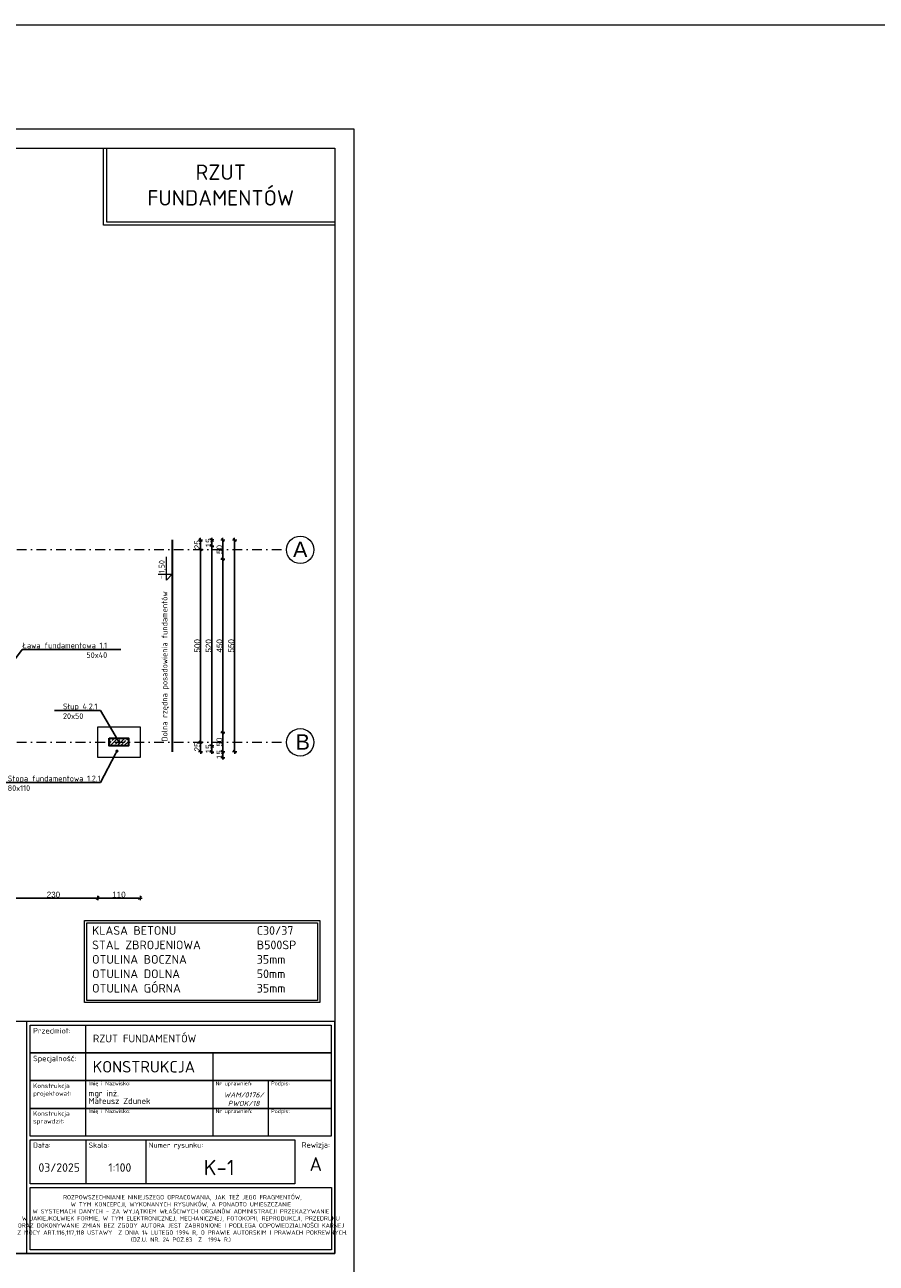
# Model space of a CAD drawing. Header units: millimetres. Extents: x -81893328 to 44149, y -26843406 to 95443303.
# Tile 100 of 100: x 29857 to 32068, y 10066 to 13281. Entities that reach past the tile are written whole.
import ezdxf
from ezdxf import colors
from ezdxf.entities.mleader import LeaderData, LeaderLine
from ezdxf.enums import TextEntityAlignment as Align
from ezdxf.math import Vec2, Vec3

# ---------------------------------------------------------------- set-up
doc = ezdxf.new("R2010")
doc.units = ezdxf.units.MM
doc.linetypes.add('DASHDOTX2', pattern=[50.8, 25.4, -12.7, 0, -12.7])
for name, color, linetype, lineweight in [('A- osie', 2, 'DASHDOTX2', 5), ('aRMZ - cienka', 84, 'Continuous', 13), ('aRMZ - gruba', 92, 'Continuous', 30), ('aRMZ - kreskowanie', 43, 'Continuous', 5), ('aRMZ - opisy', 7, 'Continuous', 5), ('aRMZ - osie', 2, 'DASHDOTX2', 5), ('aRMZ - tabelka i ramka', 63, 'Continuous', 13), ('aRMZ - wymiarowanie', 4, 'Continuous', 13), ('aRMZ - ściany', 20, 'Continuous', 30), ('kRMZ - elementy żelbetowe opisy', 110, 'Continuous', 5), ('kRMZ - słupy żelbetowe', 30, 'Continuous', 30), ('kRMZ - słupy żelbetowe opisy', 30, 'Continuous', 5)]:
    doc.layers.add(name, color=color, linetype=linetype, lineweight=lineweight)
doc.styles.add('1-100 2', font='arial.ttf', dxfattribs={"height": 15})
doc.styles.add('1-100 RM', font='isocpeur.ttf', dxfattribs={"height": 20})
doc.styles.add('1-100 RM wymiar', font='isocpeur.ttf', dxfattribs={"height": 15})
doc.styles.get("Standard").update_dxf_attribs({"font": 'arial.ttf'})
doc.dimstyles.new('1-100', dxfattribs={"dimtxt": 15, "dimasz": 2.5, "dimexe": 1.25, "dimexo": 0.625, "dimgap": 1, "dimtad": 1, "dimdec": 0, "dimtxsty": '1-100 2', "dimblk": 'ZNACZKI', "dimcen": 2, "dimdle": 5, "dimse1": 1, "dimse2": 1, "dimclrd": 7, "dimclrt": 7, "dimadec": 0, "dimazin": 0, "dimtfac": 1, "dimtdec": 0, "dimtix": 1, "dimtmove": 1, "dimatfit": 3, "dimldrblk": 'ZNACZKI', "dimfxl": 1, "dimarcsym": 0})

# ---------------------------------------------------------------- blocks, each defined once
blk = doc.blocks.new('_Dot')
at = {"color": 0, "linetype": 'ByBlock', "lineweight": -2}
blk.add_line((-0.5, 0), (-1, 0), dxfattribs=at)
at = {"color": 0, "linetype": 'ByBlock', "const_width": 0.5}
blk.add_lwpolyline([(-0.25, 0, 1), (0.25, 0, 1)], format="xyb", close=True, dxfattribs=at)
blk = doc.blocks.new('*U43')
at = {"color": 0, "lineweight": 5}
blk.add_lwpolyline([(0, 37), (0, 0), (-15, 15), (45, 15)], dxfattribs=at)
at = {"color": 0, "style": '1-100 RM wymiar'}
blk.add_attdef('symbol', text='', height=15, dxfattribs=at).set_placement((-7.5, 29.5), align=Align.MIDDLE_CENTER)
blk.add_attdef('wartość', text='', height=15, dxfattribs=at).set_placement((2.4, 27.5), align=Align.MIDDLE_LEFT)
blk = doc.blocks.new('ZNACZKI')
for p, q in [((1.5, 1.5), (-1.5, -1.5)), ((0, 2.1), (0, -2.1)), ((-2.1, 0), (2.1, 0))]:
    blk.add_line(p, q)
blk = doc.blocks.new('*D61')
at = {"layer": 'aRMZ - wymiarowanie', "color": 7, "lineweight": -2, "ltscale": 2, "transparency": 16777216}
blk.add_line((30313.6, 11396.5), (30313.6, 11416.5), dxfattribs=at)
at = {"layer": 'Defpoints', "color": 0, "ltscale": 2, "transparency": 16777216}
for p in [(29816.4, 11419), (30313.6, 11419), (29816.4, 11394)]:
    blk.add_point(p, dxfattribs=at)
at = {"layer": 'aRMZ - wymiarowanie', "color": 7, "lineweight": -2, "ltscale": 2, "transparency": 16777216, "xscale": 2.5, "yscale": 2.5, "zscale": 2.5}
for p, rotation in [((30313.6, 11419), 90), ((30313.6, 11394), 270)]:
    blk.add_blockref('ZNACZKI', p, dxfattribs=dict(at, rotation=rotation))
at = {"layer": 'aRMZ - wymiarowanie', "color": 7, "ltscale": 2, "transparency": 16777216, "insert": (30305, 11406.5), "char_height": 15, "attachment_point": 5, "rotation": 90, "style": '1-100 2'}
blk.add_mtext('25', dxfattribs=at)
blk = doc.blocks.new('*D62')
at = {"layer": 'aRMZ - wymiarowanie', "color": 7, "lineweight": -2, "ltscale": 2, "transparency": 16777216}
blk.add_line((30313.6, 11421.5), (30313.6, 11916.5), dxfattribs=at)
at = {"layer": 'Defpoints', "color": 0, "ltscale": 2, "transparency": 16777216}
for p in [(29816.4, 11919), (30313.6, 11919), (29816.4, 11419)]:
    blk.add_point(p, dxfattribs=at)
at = {"layer": 'aRMZ - wymiarowanie', "color": 7, "lineweight": -2, "ltscale": 2, "transparency": 16777216, "xscale": 2.5, "yscale": 2.5, "zscale": 2.5}
for p, rotation in [((30313.6, 11919), 90), ((30313.6, 11419), 270)]:
    blk.add_blockref('ZNACZKI', p, dxfattribs=dict(at, rotation=rotation))
at = {"layer": 'aRMZ - wymiarowanie', "color": 7, "ltscale": 2, "transparency": 16777216, "insert": (30305, 11669), "char_height": 15, "attachment_point": 5, "rotation": 90, "style": '1-100 2'}
blk.add_mtext('500', dxfattribs=at)
blk = doc.blocks.new('*D63')
at = {"layer": 'aRMZ - wymiarowanie', "color": 7, "lineweight": -2, "ltscale": 2, "transparency": 16777216}
blk.add_line((30313.6, 11921.5), (30313.6, 11941.5), dxfattribs=at)
at = {"layer": 'Defpoints', "color": 0, "ltscale": 2, "transparency": 16777216}
for p in [(29816.4, 11944), (30313.6, 11944), (29816.4, 11919)]:
    blk.add_point(p, dxfattribs=at)
at = {"layer": 'aRMZ - wymiarowanie', "color": 7, "lineweight": -2, "ltscale": 2, "transparency": 16777216, "xscale": 2.5, "yscale": 2.5, "zscale": 2.5}
for p, rotation in [((30313.6, 11944), 90), ((30313.6, 11919), 270)]:
    blk.add_blockref('ZNACZKI', p, dxfattribs=dict(at, rotation=rotation))
at = {"layer": 'aRMZ - wymiarowanie', "color": 7, "ltscale": 2, "transparency": 16777216, "insert": (30305, 11931.5), "char_height": 15, "attachment_point": 5, "rotation": 90, "style": '1-100 2'}
blk.add_mtext('25', dxfattribs=at)
blk = doc.blocks.new('*D64')
at = {"layer": 'aRMZ - wymiarowanie', "color": 7, "lineweight": -2, "ltscale": 2, "transparency": 16777216}
for p, q in [((30343, 11946.5), (30343, 11949)), ((30343, 11944), (30343, 11929)), ((30343, 11926.5), (30343, 11924))]:
    blk.add_line(p, q, dxfattribs=at)
at = {"layer": 'Defpoints', "color": 0, "ltscale": 2, "transparency": 16777216}
for p in [(29816.4, 11944), (29801.4, 11929), (30343, 11929)]:
    blk.add_point(p, dxfattribs=at)
at = {"layer": 'aRMZ - wymiarowanie', "color": 7, "lineweight": -2, "ltscale": 2, "transparency": 16777216, "xscale": 2.5, "yscale": 2.5, "zscale": 2.5}
for p, rotation in [((30343, 11944), 270), ((30343, 11929), 90)]:
    blk.add_blockref('ZNACZKI', p, dxfattribs=dict(at, rotation=rotation))
at = {"layer": 'aRMZ - wymiarowanie', "color": 7, "ltscale": 2, "transparency": 16777216, "insert": (30334.4, 11936.5), "char_height": 15, "attachment_point": 5, "rotation": 90, "style": '1-100 2'}
blk.add_mtext('15', dxfattribs=at)
blk = doc.blocks.new('*D65')
at = {"layer": 'aRMZ - wymiarowanie', "color": 7, "lineweight": -2, "ltscale": 2, "transparency": 16777216}
blk.add_line((30343, 11926.5), (30343, 11411.5), dxfattribs=at)
at = {"layer": 'Defpoints', "color": 0, "ltscale": 2, "transparency": 16777216}
for p in [(29801.4, 11929), (29801.4, 11409), (30343, 11409)]:
    blk.add_point(p, dxfattribs=at)
at = {"layer": 'aRMZ - wymiarowanie', "color": 7, "lineweight": -2, "ltscale": 2, "transparency": 16777216, "xscale": 2.5, "yscale": 2.5, "zscale": 2.5}
for p, rotation in [((30343, 11929), 90), ((30343, 11409), 270)]:
    blk.add_blockref('ZNACZKI', p, dxfattribs=dict(at, rotation=rotation))
at = {"layer": 'aRMZ - wymiarowanie', "color": 7, "ltscale": 2, "transparency": 16777216, "insert": (30334.4, 11669), "char_height": 15, "attachment_point": 5, "rotation": 90, "style": '1-100 2'}
blk.add_mtext('520', dxfattribs=at)
blk = doc.blocks.new('*D66')
at = {"layer": 'aRMZ - wymiarowanie', "color": 7, "lineweight": -2, "ltscale": 2, "transparency": 16777216}
for p, q in [((30343, 11411.5), (30343, 11414)), ((30343, 11409), (30343, 11394)), ((30343, 11391.5), (30343, 11389))]:
    blk.add_line(p, q, dxfattribs=at)
at = {"layer": 'Defpoints', "color": 0, "ltscale": 2, "transparency": 16777216}
for p in [(29801.4, 11409), (29816.4, 11394), (30343, 11394)]:
    blk.add_point(p, dxfattribs=at)
at = {"layer": 'aRMZ - wymiarowanie', "color": 7, "lineweight": -2, "ltscale": 2, "transparency": 16777216, "xscale": 2.5, "yscale": 2.5, "zscale": 2.5}
for p, rotation in [((30343, 11409), 270), ((30343, 11394), 90)]:
    blk.add_blockref('ZNACZKI', p, dxfattribs=dict(at, rotation=rotation))
at = {"layer": 'aRMZ - wymiarowanie', "color": 7, "ltscale": 2, "transparency": 16777216, "insert": (30334.4, 11401.5), "char_height": 15, "attachment_point": 5, "rotation": 90, "style": '1-100 2'}
blk.add_mtext('15', dxfattribs=at)
blk = doc.blocks.new('*D67')
at = {"layer": 'aRMZ - wymiarowanie', "color": 7, "lineweight": -2, "ltscale": 2, "transparency": 16777216}
blk.add_line((30371.2, 11396.5), (30371.2, 11441.5), dxfattribs=at)
at = {"layer": 'Defpoints', "color": 0, "ltscale": 2, "transparency": 16777216}
for p in [(29766.4, 11444), (30371.2, 11444), (29816.4, 11394)]:
    blk.add_point(p, dxfattribs=at)
at = {"layer": 'aRMZ - wymiarowanie', "color": 7, "lineweight": -2, "ltscale": 2, "transparency": 16777216, "xscale": 2.5, "yscale": 2.5, "zscale": 2.5}
for p, rotation in [((30371.2, 11444), 90), ((30371.2, 11394), 270)]:
    blk.add_blockref('ZNACZKI', p, dxfattribs=dict(at, rotation=rotation))
at = {"layer": 'aRMZ - wymiarowanie', "color": 7, "ltscale": 2, "transparency": 16777216, "insert": (30362.5, 11419), "char_height": 15, "attachment_point": 5, "rotation": 90, "style": '1-100 2'}
blk.add_mtext('50', dxfattribs=at)
blk = doc.blocks.new('*D68')
at = {"layer": 'aRMZ - wymiarowanie', "color": 7, "lineweight": -2, "ltscale": 2, "transparency": 16777216}
blk.add_line((30371.2, 11446.5), (30371.2, 11891.5), dxfattribs=at)
at = {"layer": 'Defpoints', "color": 0, "ltscale": 2, "transparency": 16777216}
for p in [(29766.4, 11894), (30371.2, 11894), (29766.4, 11444)]:
    blk.add_point(p, dxfattribs=at)
at = {"layer": 'aRMZ - wymiarowanie', "color": 7, "lineweight": -2, "ltscale": 2, "transparency": 16777216, "xscale": 2.5, "yscale": 2.5, "zscale": 2.5}
for p, rotation in [((30371.2, 11894), 90), ((30371.2, 11444), 270)]:
    blk.add_blockref('ZNACZKI', p, dxfattribs=dict(at, rotation=rotation))
at = {"layer": 'aRMZ - wymiarowanie', "color": 7, "ltscale": 2, "transparency": 16777216, "insert": (30362.5, 11669), "char_height": 15, "attachment_point": 5, "rotation": 90, "style": '1-100 2'}
blk.add_mtext('450', dxfattribs=at)
blk = doc.blocks.new('*D69')
at = {"layer": 'aRMZ - wymiarowanie', "color": 7, "lineweight": -2, "ltscale": 2, "transparency": 16777216}
blk.add_line((30371.2, 11896.5), (30371.2, 11941.5), dxfattribs=at)
at = {"layer": 'Defpoints', "color": 0, "ltscale": 2, "transparency": 16777216}
for p in [(29816.4, 11944), (30371.2, 11944), (29766.4, 11894)]:
    blk.add_point(p, dxfattribs=at)
at = {"layer": 'aRMZ - wymiarowanie', "color": 7, "lineweight": -2, "ltscale": 2, "transparency": 16777216, "xscale": 2.5, "yscale": 2.5, "zscale": 2.5}
for p, rotation in [((30371.2, 11944), 90), ((30371.2, 11894), 270)]:
    blk.add_blockref('ZNACZKI', p, dxfattribs=dict(at, rotation=rotation))
at = {"layer": 'aRMZ - wymiarowanie', "color": 7, "ltscale": 2, "transparency": 16777216, "insert": (30362.5, 11919), "char_height": 15, "attachment_point": 5, "rotation": 90, "style": '1-100 2'}
blk.add_mtext('50', dxfattribs=at)
blk = doc.blocks.new('*D70')
at = {"layer": 'aRMZ - wymiarowanie', "color": 7, "lineweight": -2, "ltscale": 2, "transparency": 16777216}
blk.add_line((30401.9, 11941.5), (30401.9, 11396.5), dxfattribs=at)
at = {"layer": 'Defpoints', "color": 0, "ltscale": 2, "transparency": 16777216}
for p in [(29816.4, 11944), (29816.4, 11394), (30401.9, 11394)]:
    blk.add_point(p, dxfattribs=at)
at = {"layer": 'aRMZ - wymiarowanie', "color": 7, "lineweight": -2, "ltscale": 2, "transparency": 16777216, "xscale": 2.5, "yscale": 2.5, "zscale": 2.5}
for p, rotation in [((30401.9, 11944), 90), ((30401.9, 11394), 270)]:
    blk.add_blockref('ZNACZKI', p, dxfattribs=dict(at, rotation=rotation))
at = {"layer": 'aRMZ - wymiarowanie', "color": 7, "ltscale": 2, "transparency": 16777216, "insert": (30393.2, 11669), "char_height": 15, "attachment_point": 5, "rotation": 90, "style": '1-100 2'}
blk.add_mtext('550', dxfattribs=at)
blk = doc.blocks.new('*D165')
at = {"layer": 'aRMZ - wymiarowanie', "color": 7, "lineweight": -2, "ltscale": 2, "transparency": 16777216}
blk.add_line((29818.9, 11014.3), (30043.9, 11014.3), dxfattribs=at)
at = {"layer": 'Defpoints', "color": 0, "ltscale": 2, "transparency": 16777216}
for p in [(29816.4, 11394), (30046.4, 11379), (30046.4, 11014.3)]:
    blk.add_point(p, dxfattribs=at)
at = {"layer": 'aRMZ - wymiarowanie', "color": 7, "lineweight": -2, "ltscale": 2, "transparency": 16777216, "xscale": 2.5, "yscale": 2.5, "zscale": 2.5, "rotation": 180}
blk.add_blockref('ZNACZKI', (29816.4, 11014.3), dxfattribs=at)
at = {"layer": 'aRMZ - wymiarowanie', "color": 7, "lineweight": -2, "ltscale": 2, "transparency": 16777216, "xscale": 2.5, "yscale": 2.5, "zscale": 2.5}
blk.add_blockref('ZNACZKI', (30046.4, 11014.3), dxfattribs=at)
at = {"layer": 'aRMZ - wymiarowanie', "color": 7, "ltscale": 2, "transparency": 16777216, "insert": (29931.4, 11023), "char_height": 15, "attachment_point": 5, "style": '1-100 2'}
blk.add_mtext('230', dxfattribs=at)
blk = doc.blocks.new('*D166')
at = {"layer": 'aRMZ - wymiarowanie', "color": 7, "lineweight": -2, "ltscale": 2, "transparency": 16777216}
blk.add_line((30048.9, 11014.3), (30153.9, 11014.3), dxfattribs=at)
at = {"layer": 'Defpoints', "color": 0, "ltscale": 2, "transparency": 16777216}
for p in [(30046.4, 11379), (30156.4, 11379), (30156.4, 11014.3)]:
    blk.add_point(p, dxfattribs=at)
at = {"layer": 'aRMZ - wymiarowanie', "color": 7, "lineweight": -2, "ltscale": 2, "transparency": 16777216, "xscale": 2.5, "yscale": 2.5, "zscale": 2.5, "rotation": 180}
blk.add_blockref('ZNACZKI', (30046.4, 11014.3), dxfattribs=at)
at = {"layer": 'aRMZ - wymiarowanie', "color": 7, "lineweight": -2, "ltscale": 2, "transparency": 16777216, "xscale": 2.5, "yscale": 2.5, "zscale": 2.5}
blk.add_blockref('ZNACZKI', (30156.4, 11014.3), dxfattribs=at)
at = {"layer": 'aRMZ - wymiarowanie', "color": 7, "ltscale": 2, "transparency": 16777216, "insert": (30101.4, 11023), "char_height": 15, "attachment_point": 5, "style": '1-100 2'}
blk.add_mtext('110', dxfattribs=at)
blk = doc.blocks.new('*D167')
at = {"layer": 'aRMZ - wymiarowanie', "color": 7, "lineweight": -2, "ltscale": 2, "transparency": 16777216}
for p, q in [((30371.2, 11396.5), (30371.2, 11399)), ((30371.2, 11394), (30371.2, 11379)), ((30371.2, 11376.5), (30371.2, 11374))]:
    blk.add_line(p, q, dxfattribs=at)
at = {"layer": 'Defpoints', "color": 0, "ltscale": 2, "transparency": 16777216}
for p in [(29816.4, 11394), (30156.4, 11379), (30371.2, 11379)]:
    blk.add_point(p, dxfattribs=at)
at = {"layer": 'aRMZ - wymiarowanie', "color": 7, "lineweight": -2, "ltscale": 2, "transparency": 16777216, "xscale": 2.5, "yscale": 2.5, "zscale": 2.5}
for p, rotation in [((30371.2, 11394), 270), ((30371.2, 11379), 90)]:
    blk.add_blockref('ZNACZKI', p, dxfattribs=dict(at, rotation=rotation))
at = {"layer": 'aRMZ - wymiarowanie', "color": 7, "ltscale": 2, "transparency": 16777216, "insert": (30362.5, 11386.5), "char_height": 15, "attachment_point": 5, "rotation": 90, "style": '1-100 2'}
blk.add_mtext('15', dxfattribs=at)

msp = doc.modelspace()

# ---------------------------------------------------------------- hatches: boundary and pattern name
at = {"layer": 'aRMZ - kreskowanie'}
h = msp.add_hatch(dxfattribs=at)
h.set_pattern_fill('ANSI33', color=256, scale=2)
h.set_pattern_definition([(45, (2595, 0), (-8.980256, 8.980256), []), (45, (2603.98, 0), (-8.980256, 8.980256), [6.35, -3.175])])
h.paths.add_polyline_path([(30076.439, 11428.9761), (30126.439, 11428.9761), (30126.439, 11408.9761), (30076.439, 11408.9761)])

# ---------------------------------------------------------------- linework, layer by layer
at = {"layer": 'A- osie', "linetype": 'Continuous'}
for centre in [(30572.257, 11918.483), (30572.257, 11418.483)]:
    msp.add_circle(centre, 35.5167, dxfattribs=at)
at = {"layer": 'aRMZ - cienka'}
msp.add_lwpolyline([(30046.439, 11458.9818), (30156.439, 11458.9818), (30156.439, 11378.9818), (30046.439, 11378.9818)], close=True, dxfattribs=at)
at = {"layer": 'aRMZ - gruba'}
msp.add_lwpolyline([(30239.9904, 11943.9761), (30239.9904, 11393.9761)], dxfattribs=at)
at = {"layer": 'aRMZ - opisy'}
for points in [[(30012.2495, 10955.5237), (30622.8415, 10955.5237), (30622.8415, 10742.9786), (30012.2495, 10742.9786)], [(30017.8745, 10949.8987), (30617.2165, 10949.8987), (30617.2165, 10748.6036), (30017.8745, 10748.6036)]]:
    msp.add_lwpolyline(points, close=True, dxfattribs=at)
at = {"layer": 'aRMZ - osie'}
for p, q in [((27138.6771, 11918.9761), (30536.7437, 11918.9761)), ((27138.6771, 11418.9761), (30536.7437, 11418.9761))]:
    msp.add_line(p, q, dxfattribs=at)
at = {"layer": 'aRMZ - tabelka i ramka', "linetype": 'Continuous', "ltscale": 0.4}
for p, q in [((29861.7575, 10693.7224), (29861.7575, 10091.3224)), ((30015.3575, 10612.1224), (30015.3575, 10684.1224)), ((30015.3575, 10540.1224), (30015.3575, 10612.1224)), ((30345.3575, 10612.1224), (30345.3575, 10540.1224)), ((30015.3575, 10468.1224), (30015.3575, 10540.1224)), ((30345.3575, 10540.1224), (30345.3575, 10468.1224)), ((30489.3575, 10540.1224), (30489.3575, 10468.1224)), ((30015.3575, 10396.1224), (30015.3575, 10468.1224)), ((30345.3575, 10468.1224), (30345.3575, 10396.1224)), ((30489.3575, 10468.1224), (30489.3575, 10396.1224)), ((30015.3575, 10386.5224), (30015.3575, 10272.5224)), ((30171.3575, 10386.5224), (30171.3575, 10272.5224))]:
    msp.add_line(p, q, dxfattribs=at)
at = {"layer": 'aRMZ - tabelka i ramka', "color": 7, "true_color": 0xffffff}
msp.add_lwpolyline([(26511.7575, 13011.3224), (30711.7575, 13011.3224), (30711.7575, 10041.3224), (26511.7575, 10041.3224)], close=True, dxfattribs=at)
at = {"layer": 'aRMZ - tabelka i ramka'}
msp.add_lwpolyline([(26961.7575, 12961.3224), (30661.7575, 12961.3224), (30661.7575, 10091.3224), (26961.7575, 10091.3224)], close=True, dxfattribs=at)
for points in [[(30661.7575, 12761.3224), (30061.7575, 12761.3224), (30061.7575, 12961.3224)], [(30661.7575, 12769.3224), (30069.7575, 12769.3224), (30069.7575, 12961.3224)]]:
    msp.add_lwpolyline(points, dxfattribs=at)
at = {"layer": 'aRMZ - tabelka i ramka', "linetype": 'Continuous', "ltscale": 0.4}
for points in [[(30661.7575, 10091.3224), (30661.7575, 10693.7224), (29061.7575, 10693.7224), (29061.7575, 10091.3224)], [(29871.3575, 10684.1224), (30652.1575, 10684.1224), (30652.1575, 10612.1224), (29871.3575, 10612.1224)], [(29871.3575, 10612.1224), (30652.1575, 10612.1224), (30652.1575, 10540.1224), (29871.3575, 10540.1224)], [(29871.3575, 10540.1224), (30652.1575, 10540.1224), (30652.1575, 10468.1224), (29871.3575, 10468.1224)], [(29871.3575, 10468.1224), (30652.1575, 10468.1224), (30652.1575, 10396.1224), (29871.3575, 10396.1224)], [(29871.3575, 10386.5224), (30558.3575, 10386.5224), (30558.3575, 10272.5224), (29871.3575, 10272.5224)], [(29871.3575, 10262.9224), (30653.3575, 10262.9224), (30653.3575, 10100.9224), (29871.3575, 10100.9224)]]:
    msp.add_lwpolyline(points, close=True, dxfattribs=at)
at = {"layer": 'aRMZ - wymiarowanie', "color": 1, "ltscale": 2}
msp.add_lwpolyline([(19985.9645, 13281.4466), (44149.4888, 13281.4466), (44149.4888, -50421.9977), (19985.9645, -50421.9977)], close=True, dxfattribs=at)
at = {"layer": 'aRMZ - ściany'}
msp.add_line((30076.439, 11428.9818), (30076.439, 11408.9818), dxfattribs=at)
at = {"layer": 'kRMZ - słupy żelbetowe'}
msp.add_lwpolyline([(30076.439, 11428.9818), (30126.439, 11428.9818), (30126.439, 11408.9818), (30076.439, 11408.9818)], close=True, dxfattribs=at)

# ---------------------------------------------------------------- block references
at = {"layer": 'aRMZ - opisy', "rotation": 90}
msp.add_blockref('*U43', (30239.9904, 11854.8483), dxfattribs=at).add_auto_attribs({'symbol': '-', 'wartość': '1,50'})

# ---------------------------------------------------------------- texts
at = {"layer": 'A- osie', "linetype": 'Continuous', "char_height": 40, "width": 38.590363, "attachment_point": 1}
for s, insert in [('A', (30553.5901, 11939.3982)), ('B', (30560.1516, 11439.3982))]:
    msp.add_mtext(s, dxfattribs=dict(at, insert=insert))
at = {"layer": 'aRMZ - opisy', "insert": (30232.033, 11420.5609), "char_height": 15, "attachment_point": 7, "rotation": 90, "style": '1-100 RM wymiar'}
msp.add_mtext_dynamic_manual_height_columns('Dolna rzędna posadowienia fundamentów', width=426.657016, gutter_width=75, heights=[0], dxfattribs=at)
at = {"layer": 'aRMZ - opisy', "insert": (30009.3081, 10941.2324), "char_height": 22.5, "attachment_point": 1, "style": '1-100 RM'}
msp.add_mtext_dynamic_manual_height_columns('\\A1;\\pxi-3,l4,t4;KLASA BETONU^I^I^IC30/37\\PSTAL ZBROJENIOWA^I^IB500SP\\POTULINA BOCZNA^I^I^I35mm\\POTULINA DOLNA^I^I^I50mm\\POTULINA GÓRNA^I^I^I35mm', width=813.921833, gutter_width=18.75, heights=[193.945], dxfattribs=at)
at = {"layer": 'aRMZ - tabelka i ramka', "insert": (30365.7575, 12865.3224), "char_height": 40, "attachment_point": 5}
msp.add_mtext_dynamic_manual_height_columns('{\\fISOCPEUR|b0|i0|c238|p34;RZUT FUNDAMENTÓW}', width=496.750963, gutter_width=12.5, heights=[0], dxfattribs=at)
at = {"layer": 'aRMZ - tabelka i ramka', "linetype": 'Continuous', "ltscale": 0.4}
for s, width, gutter_width, heights, insert, char_height, attachment_point, style in [('Przedmiot:', 45.265876, 100, [0], (29878.5575, 10676.9224), 14.4, 1, '1-100 RM'), ('RZUT FUNDAMENTÓW', 818.291163, 1, [0], (30033.8714, 10649.4273), 20, 4, '1-100 RM wymiar'), ('Specjalność:', 45.265876, 100, [0], (29878.5575, 10604.9224), 14.4, 1, '1-100 RM'), ('Konstrukcja projektował:', 45.265876, 100, [0], (29878.5575, 10532.9224), 12, 1, '1-100 RM'), ('Imię i Nazwisko:', 192.891447, 100, [0], (30022.5575, 10537.9224), 10, 1, '1-100 RM'), ('\\pxsm0.75,;mgr inż.\\PMateusz Zdunek', 304.695567, 100, [0], (30022.5575, 10497.4224), 16, 4, '1-100 RM'), ('Nr uprawnień:', 130.148491, 100, [0], (30352.5575, 10537.9224), 10, 1, '1-100 RM'), ('Podpis:', 130.148491, 100, [0], (30496.5575, 10537.9224), 10, 1, '1-100 RM'), ('{\\fISOCPEUR|b0|i1|c238|p34;WAM/0176/\\PPWOK/18}', 148.535415, 100, [0], (30425.4925, 10492.1224), 13.2, 5, '1-100 RM'), ('Konstrukcja sprawdził:', 45.265876, 100, [0], (29878.5575, 10460.9224), 12, 1, '1-100 RM'), ('Imię i Nazwisko:', 198.212517, 100, [0], (30022.5575, 10465.9224), 10, 1, '1-100 RM'), ('Nr uprawnień:', 130.148491, 100, [0], (30352.5575, 10465.9224), 10, 1, '1-100 RM'), ('Podpis:', 130.148491, 100, [0], (30496.5575, 10465.9224), 10, 1, '1-100 RM'), ('Data:', 45.265876, 100, [0], (29878.5575, 10379.3224), 13.2, 1, '1-100 RM'), ('Skala:', 45.265876, 100, [0], (30022.5575, 10379.3224), 13.2, 1, '1-100 RM'), ('Numer rysunku:', 126.90554, 100, [0], (30178.5575, 10379.3224), 13.2, 1, '1-100 RM'), ('Rewizja:', 45.265876, 100, [0], (30612.5575, 10380.5224), 14.4, 2, '1-100 RM'), ('03/2025', 122.002562, 100, [22], (29946.3001, 10314.5224), 22, 5, '1-100 RM'), ('1:100', 122.002562, 100, [22], (30103.8645, 10314.5224), 22, 5, '1-100 RM'), ('K-1', 122.002562, 100, [22], (30361.7425, 10314.5224), 40, 5, '1-100 RM'), ('A', 45.265876, 100, [0], (30612.5575, 10323.5224), 36, 5, '1-100 RM')]:
    msp.add_mtext_dynamic_manual_height_columns(s, width=width, gutter_width=gutter_width, heights=heights, dxfattribs=dict(at, insert=insert, char_height=char_height, attachment_point=attachment_point, style=style))
at = {"layer": 'aRMZ - tabelka i ramka', "linetype": 'Continuous', "ltscale": 0.4, "style": '1-100 RM wymiar'}
for s, insert, char_height, width, attachment_point in [('KONSTRUKCJA', (30033.3575, 10576.1224), 30, 312, 4), (' ROZPOWSZECHNIANIE NINIEJSZEGO OPRACOWANIA, JAK TEŻ JEGO FRAGMENTÓW, \\PW TYM KONCEPCJI, WYKONANYCH RYSUNKÓW, A PONADTO UMIESZCZANIE \\PW SYSTEMACH DANYCH - ZA WYJĄTKIEM WŁAŚCIWYCH ORGANÓW ADMINISTRACJI PRZEKAZYWANIE W\\~JAKIEJKOLWIEK FORMIE, W TYM ELEKTRONICZNEJ, MECHANICZNEJ, FOTOKOPII, REPRODUKCJI, PRZEDRUKU ORAZ DOKONYWANIE ZMIAN BEZ ZGODY AUTORA JEST ZABRONIONE I PODLEGA ODPOWIEDZIALNOŚCI KARNEJ\\P Z MOCY ART.116,117,118 USTAWY  Z DNIA 14 LUTEGO 1994 R, O PRAWIE AUTORSKIM I PRAWACH POKREWNYCH. (DZ.U. NR. 24 POZ.83  Z  1994 R.)', (30262.3575, 10181.9224), 11, 782, 5)]:
    msp.add_mtext(s, dxfattribs=dict(at, insert=insert, char_height=char_height, width=width, attachment_point=attachment_point))

# ---------------------------------------------------------------- dimensions: what is measured, and where the dimension line sits
at = {"layer": 'aRMZ - wymiarowanie', "color": 1, "ltscale": 2}
for base, p1, p2, picture, middle in [((30371.1627, 11943.9761), (29766.439, 11893.9761), (29816.439, 11943.9761), '*D69', (30362.5041, 11918.9761)), ((30343.0249, 11928.9761), (29816.439, 11943.9761), (29801.439, 11928.9761), '*D64', (30334.3663, 11936.4761)), ((30343.0249, 11408.9761), (29801.439, 11928.9761), (29801.439, 11408.9761), '*D65', (30334.3663, 11668.9761)), ((30313.6236, 11943.9761), (29816.439, 11918.9761), (29816.439, 11943.9761), '*D63', (30304.965, 11931.4761)), ((30401.8588, 11393.9761), (29816.439, 11943.9761), (29816.439, 11393.9761), '*D70', (30393.2002, 11668.9761)), ((30371.1627, 11893.9761), (29766.439, 11443.9761), (29766.439, 11893.9761), '*D68', (30362.5041, 11668.9761)), ((30313.6236, 11918.9761), (29816.439, 11418.9761), (29816.439, 11918.9761), '*D62', (30304.965, 11668.9761)), ((30371.1627, 11443.9761), (29816.439, 11393.9761), (29766.439, 11443.9761), '*D67', (30362.5041, 11418.9761)), ((30313.6236, 11418.9761), (29816.439, 11393.9761), (29816.439, 11418.9761), '*D61', (30304.965, 11406.4761)), ((30343.0249, 11393.9761), (29801.439, 11408.9761), (29816.439, 11393.9761), '*D66', (30334.3663, 11401.4761)), ((30371.1627, 11378.9818), (29816.439, 11393.9761), (30156.439, 11378.9818), '*D167', (30362.5041, 11386.479))]:
    dim = msp.add_linear_dim(base=base, p1=p1, p2=p2, angle=90, dimstyle='1-100', dxfattribs=at)
    dim.commit()
    dim.dimension.update_dxf_attribs({"geometry": picture, "text_midpoint": middle})
for base, p1, p2, picture, middle in [((30046.439, 11014.3224), (29816.439, 11393.9761), (30046.439, 11378.9818), '*D165', (29931.439, 11022.9861)), ((30156.439, 11014.3224), (30046.439, 11378.9818), (30156.439, 11378.9818), '*D166', (30101.439, 11022.981))]:
    dim = msp.add_linear_dim(base=base, p1=p1, p2=p2, dimstyle='1-100', dxfattribs=at)
    dim.commit()
    dim.dimension.update_dxf_attribs({"geometry": picture, "text_midpoint": middle})

# ---------------------------------------------------------------- leaders
at = {"layer": 'kRMZ - elementy żelbetowe opisy', "ltscale": 0.6}
ml = msp.add_multileader_mtext('Standard', dxfattribs=at)
ml.set_content('Ława fundamentowa 1.1\\P50x40', color=256, style='1-100 RM wymiar')
ml.set_leader_properties()
ml.set_arrow_properties(name='DOT')
ml.build(insert=Vec2(0, 0))
ml.multileader.update_dxf_attribs({"text_left_attachment_type": 6, "text_right_attachment_type": 6, "arrow_head_size": 8})
ctx = ml.context
ctx.base_point, ctx.char_height, ctx.arrow_head_size, ctx.plane_origin = Vec3(29858.1595, 11659.547), 15, 8, Vec3(29501.6538, 12101.2458)
ctx.left_attachment, ctx.right_attachment, ctx.text_align_type = 6, 6, 2
notes = []
notes.append((ctx, [(0, (1, 1, 0), (29850.1595, 11659.547), (1, 0), 8, [(0, [(29812.7877, 11609.3091)], 0, [])])]))
ctx.mtext.insert, ctx.mtext.width, ctx.mtext.alignment, ctx.mtext.flow_direction = Vec3(30070.9095, 11677.547), 268.827443, 3, 5
ml = msp.add_multileader_mtext('Standard', dxfattribs=at)
ml.set_content('Stopa fundamentowa 1.2.1\\P80x110', color=256, style='1-100 RM wymiar')
ml.set_leader_properties()
ml.set_arrow_properties(name='DOT')
ml.build(insert=Vec2(0, 0))
ml.multileader.update_dxf_attribs({"text_left_attachment_type": 6, "text_right_attachment_type": 6, "arrow_head_size": 8})
ctx = ml.context
ctx.base_point, ctx.char_height, ctx.arrow_head_size, ctx.plane_origin = Vec3(29810.7308, 11314.0711), 15, 8, Vec3(29448.8944, 11755.7699)
ctx.left_attachment, ctx.right_attachment = 6, 6
notes.append((ctx, [(1, (1, 1, 0), (30053.7308, 11314.0711), (-1, 0), 8, [(0, [(30096.3902, 11395.6887)], 0, [])])]))
ctx.mtext.insert, ctx.mtext.width, ctx.mtext.flow_direction = Vec3(29812.7308, 11332.0711), 268.827443, 5
at = {"layer": 'kRMZ - słupy żelbetowe opisy'}
ml = msp.add_multileader_mtext('Standard', dxfattribs=at)
ml.set_content('Słup 4.2.1\\P20x50', color=256, style='1-100 RM wymiar')
ml.set_leader_properties()
ml.set_arrow_properties(name='DOT')
ml.build(insert=Vec2(0, 0))
ml.multileader.update_dxf_attribs({"text_left_attachment_type": 6, "text_right_attachment_type": 6, "arrow_head_size": 8})
ctx = ml.context
ctx.base_point, ctx.char_height, ctx.arrow_head_size, ctx.plane_origin = Vec3(29954.2269, 11501.0944), 15, 8, Vec3(30110.4857, 10494.7204)
ctx.left_attachment, ctx.right_attachment = 6, 6
notes.append((ctx, [(0, (1, 1, 0), (30053.2269, 11501.0944), (-1, 0), 8, [(1, [(30101.439, 11418.9761)], 0, [])])]))
ctx.mtext.insert, ctx.mtext.flow_direction = Vec3(29956.2269, 11519.0944), 5
for ctx, leaders in notes:
    for number, flags, end, landing, length, lines in leaders:
        leader = LeaderData()
        leader.index, (leader.has_last_leader_line, leader.has_dogleg_vector, leader.attachment_direction) = number, flags
        leader.last_leader_point, leader.dogleg_vector, leader.dogleg_length = Vec3(end), Vec3(landing), length
        for number, points, colour, breaks in lines:
            line = LeaderLine()
            line.index, line.vertices, line.color, line.breaks = number, Vec3.list(points), colors.encode_raw_color(colour), breaks
            leader.lines.append(line)
        ctx.leaders.append(leader)

doc.saveas('drawing.dxf')
